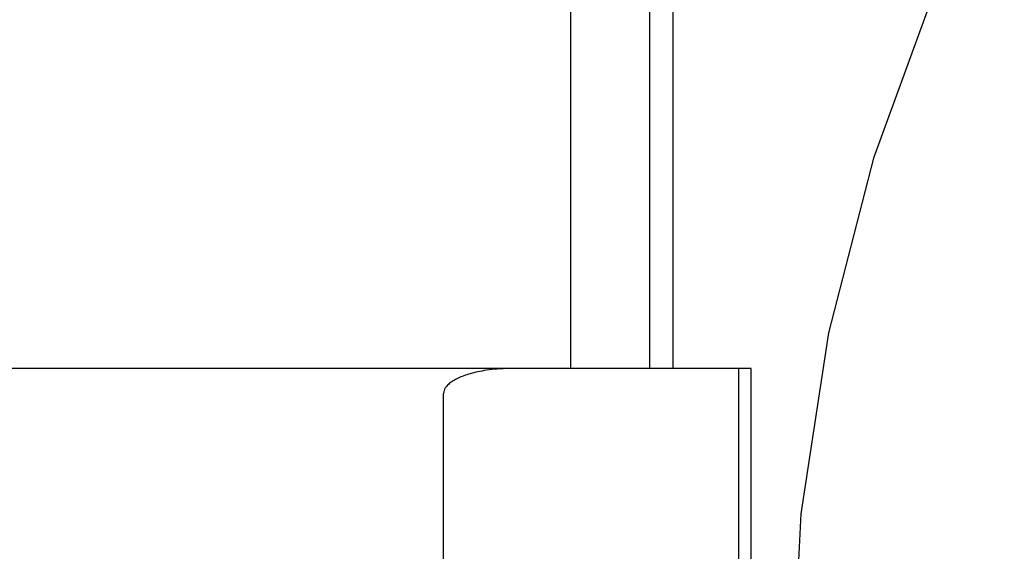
# Model space of a CAD drawing. Header units: inches. Extents: x 0 to 309, y 0 to 200.
# Tile 18 of 64: x 107.2758 to 107.4107, y 102.2827 to 102.3556. Entities that reach past the tile are written whole.
import ezdxf

# ---------------------------------------------------------------- set-up
doc = ezdxf.new("R2010")
doc.units = ezdxf.units.IN
doc.header["$LTSCALE"] = 17
doc.header["$MEASUREMENT"] = 0
doc.linetypes.add('HIDDEN', pattern=[0.2, 0.1, -0.1])
doc.layers.add('DEFAULT_2', color=8, linetype='HIDDEN')

msp = doc.modelspace()

# ---------------------------------------------------------------- linework, layer by layer
at = {"layer": 'DEFAULT_2', "color": 8, "linetype": 'HIDDEN'}
for p, q in [((107.35127, 102.46404), (107.35127, 102.30779)), ((107.36208, 102.46404), (107.36208, 102.30779)), ((107.36529, 102.46404), (107.36529, 102.30779)), ((107.37604, 102.30779), (106.8986, 102.30779)), ((107.37433, 101.93279), (107.37433, 102.30779)), ((107.37604, 101.93279), (107.37604, 102.30779)), ((107.33386, 101.93622), (107.33386, 102.30436))]:
    msp.add_line(p, q, dxfattribs=at)
msp.add_lwpolyline([(107.3435, 102.30779), (107.34301, 102.30779), (107.34253, 102.30777), (107.34208, 102.30775), (107.34165, 102.30773), (107.34124, 102.3077), (107.34084, 102.30766), (107.34047, 102.30762), (107.34011, 102.30758), (107.33977, 102.30753), (107.33945, 102.30748), (107.33914, 102.30743), (107.33884, 102.30737), (107.33856, 102.30731), (107.33829, 102.30725), (107.33803, 102.30719), (107.33778, 102.30713), (107.33754, 102.30706), (107.33731, 102.30699), (107.33708, 102.30692), (107.33686, 102.30685), (107.33665, 102.30677), (107.33644, 102.30669), (107.33625, 102.30661), (107.33606, 102.30653), (107.33587, 102.30645), (107.3357, 102.30636), (107.33553, 102.30627), (107.33536, 102.30618), (107.33521, 102.30609), (107.33506, 102.306), (107.33492, 102.3059), (107.33479, 102.3058), (107.33466, 102.3057), (107.33453, 102.30559), (107.33442, 102.30548), (107.33431, 102.30536), (107.3342, 102.30523), (107.3341, 102.3051), (107.33401, 102.30495), (107.33394, 102.30477), (107.33389, 102.30458), (107.33386, 102.30436)], dxfattribs=at)
msp.add_arc((107.63154, 102.26229), 0.25, 90, 270, dxfattribs=at)

doc.saveas('drawing.dxf')
